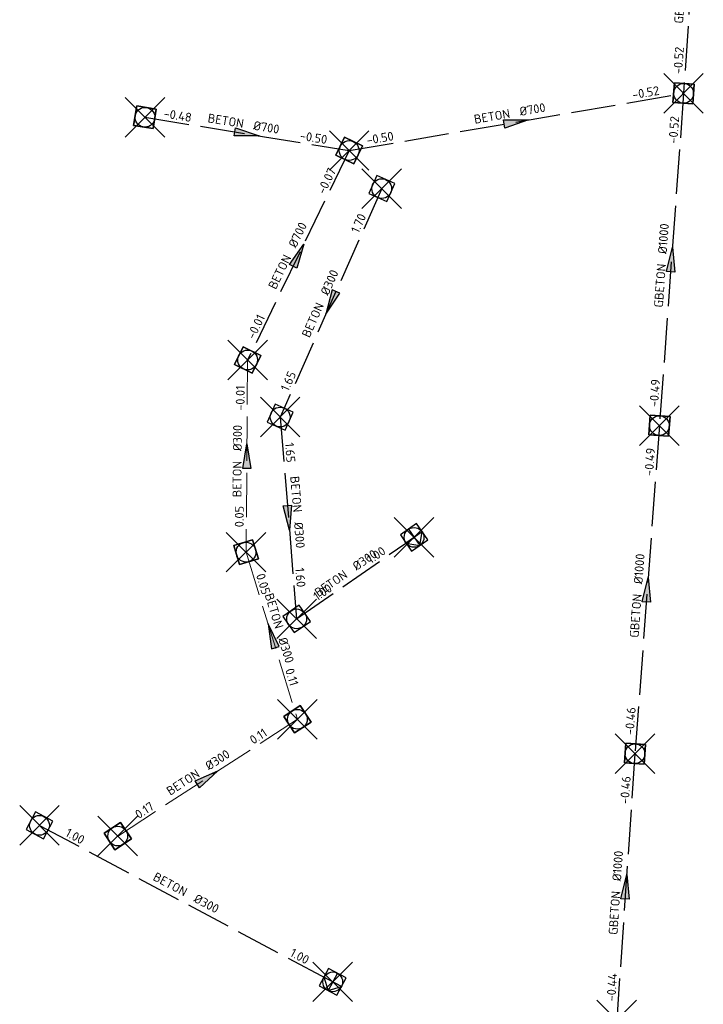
# Model space of a CAD drawing. Header units: metres. Extents: x 157108 to 159104, y 459683 to 461645.
# Tile 11 of 24: x 158363 to 158466, y 460645 to 460795. Entities that reach past the tile are written whole.
import ezdxf
from ezdxf.enums import TextEntityAlignment as Align

# ---------------------------------------------------------------- set-up
doc = ezdxf.new("R2010")
doc.units = ezdxf.units.M
doc.header["$LTSCALE"] = 0.75
doc.header["$PDMODE"] = 3
doc.header["$PDSIZE"] = 3
doc.linetypes.add('RI-DWA_BETON-SO', pattern=[11.4, 9, -2.4])
doc.linetypes.add('RI-HWA_BETON-SO', pattern=[11.4, 9, -2.4])
doc.layers.get('0').update_dxf_attribs({"lineweight": 25})
doc.layers.get('defpoints').update_dxf_attribs({"lineweight": 25})
for name, color, linetype, lineweight in [('B-OI-RI-DWA_RIOOLLEIDING_BETON_300-G', 42, 'RI-DWA_BETON-SO', 18), ('B-OI-RI-DWA_RIOOLPUT_INSPECTIEPUT-S', 42, 'Continuous', 25), ('B-OI-RI-DWA_STROOMRICHTING-S', 42, 'Continuous', 25), ('B-OI-RI-HWA_RIOOLPUT_INSPECTIEPUT-S', 151, 'Continuous', 25), ('B-OI-RI-HWA_STROOMRICHTING-S', 151, 'Continuous', 25)]:
    doc.layers.add(name, color=color, linetype=linetype, lineweight=lineweight)
for name, color, linetype in [('B-OI-RI-DWA_RIOOLLEIDING_BETON_700-G', 42, 'RI-DWA_BETON-SO'), ('B-OI-RI-DWA_RIOOLLEIDING_GBETON_1000-G', 42, 'RI-DWA_BETON-SO'), ('B-OI-RI-HWA_RIOOLLEIDING_BETON_300-G', 151, 'RI-HWA_BETON-SO'), ('B-OI-RI-HWA_RIOOLPUT_OVERSTORTPUT-S', 151, 'Continuous')]:
    doc.layers.add(name, color=color, linetype=linetype)
doc.layers.add('inspectieput', color=7, linetype='Continuous', plot=False)
doc.layers.add('uitlaatconstructie', color=7, linetype='Continuous', plot=False)
doc.layers.get('0').freeze()
doc.styles.add('NLCS-ISO', font='isocpeur.ttf')

# ---------------------------------------------------------------- blocks, each defined once
blk = doc.blocks.new('*U24')
at = {"ltscale": 0.1}
blk.add_hatch(color=256, dxfattribs=at).paths.add_polyline_path([(2.5, 0), (-2.5, -0.83), (-2.5, 0.83)])
at = {"ltscale": 0.1, "flags": 128}
blk.add_lwpolyline([(2.5, 0), (-2.5, -0.83), (-2.5, 0.83)], close=True, dxfattribs=at)
at = {"ltscale": 0.1, "style": 'NLCS-ISO'}
for tag, p in [('BOBL', (-12.33, 0)), ('MAT', (-1, 0.5))]:
    blk.add_attdef(tag, text='', height=1.8, dxfattribs=at).set_placement(p, align=Align.BOTTOM_RIGHT)
for tag, p in [('DIA', (1, 0.5)), ('BOBR', (11.39, 0))]:
    blk.add_attdef(tag, text='', height=1.8, dxfattribs=at).set_placement(p, align=Align.BOTTOM_LEFT)
at = {"layer": 'defpoints', "ltscale": 0.1, "style": 'NLCS-ISO', "flags": 1}
blk.add_attdef('JVA', text='', height=1.8, dxfattribs=at).set_placement((0, -1), align=Align.TOP_CENTER)
blk = doc.blocks.new('*U25')
at = {"ltscale": 0.1}
blk.add_hatch(color=256, dxfattribs=at).paths.add_polyline_path([(2.5, 0), (-2.5, -0.83), (-2.5, 0.83)])
at = {"ltscale": 0.1, "flags": 128}
blk.add_lwpolyline([(2.5, 0), (-2.5, -0.83), (-2.5, 0.83)], close=True, dxfattribs=at)
at = {"ltscale": 0.1, "style": 'NLCS-ISO'}
for tag, p in [('BOBL', (-14.21, 0)), ('MAT', (-1, 0.5))]:
    blk.add_attdef(tag, text='', height=1.8, dxfattribs=at).set_placement(p, align=Align.BOTTOM_RIGHT)
for tag, p in [('DIA', (1, 0.5)), ('BOBR', (13.26, 0))]:
    blk.add_attdef(tag, text='', height=1.8, dxfattribs=at).set_placement(p, align=Align.BOTTOM_LEFT)
at = {"layer": 'defpoints', "ltscale": 0.1, "style": 'NLCS-ISO', "flags": 1}
blk.add_attdef('JVA', text='', height=1.8, dxfattribs=at).set_placement((0, -1), align=Align.TOP_CENTER)
blk = doc.blocks.new('*U26')
at = {"ltscale": 0.1}
blk.add_hatch(color=256, dxfattribs=at).paths.add_polyline_path([(2.5, 0), (-2.5, -0.83), (-2.5, 0.83)])
at = {"ltscale": 0.1, "flags": 128}
blk.add_lwpolyline([(2.5, 0), (-2.5, -0.83), (-2.5, 0.83)], close=True, dxfattribs=at)
at = {"ltscale": 0.1, "style": 'NLCS-ISO'}
for tag, p in [('BOBL', (-11.59, 0)), ('MAT', (-1, 0.5))]:
    blk.add_attdef(tag, text='', height=1.8, dxfattribs=at).set_placement(p, align=Align.BOTTOM_RIGHT)
for tag, p in [('DIA', (1, 0.5)), ('BOBR', (10.64, 0))]:
    blk.add_attdef(tag, text='', height=1.8, dxfattribs=at).set_placement(p, align=Align.BOTTOM_LEFT)
at = {"layer": 'defpoints', "ltscale": 0.1, "style": 'NLCS-ISO', "flags": 1}
blk.add_attdef('JVA', text='', height=1.8, dxfattribs=at).set_placement((0, -1), align=Align.TOP_CENTER)
blk = doc.blocks.new('*U48')
at = {"ltscale": 0.1, "style": 'NLCS-ISO'}
for tag, p in [('BOBL', (-5.12, 0)), ('MAT', (-1, 0.5))]:
    blk.add_attdef(tag, text='', height=1.8, dxfattribs=at).set_placement(p, align=Align.BOTTOM_RIGHT)
for tag, p in [('DIA', (1, 0.5)), ('BOBR', (4.18, 0.01))]:
    blk.add_attdef(tag, text='', height=1.8, dxfattribs=at).set_placement(p, align=Align.BOTTOM_LEFT)
at = {"layer": 'defpoints', "ltscale": 0.1, "style": 'NLCS-ISO', "flags": 1}
blk.add_attdef('JVA', text='', height=1.8, dxfattribs=at).set_placement((0, -1), align=Align.TOP_CENTER)
blk = doc.blocks.new('*U217')
at = {"ltscale": 0.1}
blk.add_hatch(color=256, dxfattribs=at).paths.add_polyline_path([(-2.5, 0), (2.5, -0.83), (2.5, 0.83)])
at = {"ltscale": 0.1, "flags": 128}
blk.add_lwpolyline([(-2.5, 0), (2.5, -0.83), (2.5, 0.83)], close=True, dxfattribs=at)
at = {"ltscale": 0.1, "style": 'NLCS-ISO'}
for tag, p in [('BOBL', (-15.96, 0)), ('MAT', (-1, 0.5))]:
    blk.add_attdef(tag, text='', height=1.8, dxfattribs=at).set_placement(p, align=Align.BOTTOM_RIGHT)
for tag, p in [('DIA', (1, 0.5)), ('BOBR', (15.01, 0))]:
    blk.add_attdef(tag, text='', height=1.8, dxfattribs=at).set_placement(p, align=Align.BOTTOM_LEFT)
at = {"layer": 'defpoints', "ltscale": 0.1, "style": 'NLCS-ISO', "flags": 1}
blk.add_attdef('JVA', text='', height=1.8, dxfattribs=at).set_placement((0, -1), align=Align.TOP_CENTER)
blk = doc.blocks.new('*U267')
at = {"ltscale": 0.1}
blk.add_hatch(color=256, dxfattribs=at).paths.add_polyline_path([(-2.5, 0), (2.5, -0.83), (2.5, 0.83)])
at = {"ltscale": 0.1, "flags": 128}
blk.add_lwpolyline([(-2.5, 0), (2.5, -0.83), (2.5, 0.83)], close=True, dxfattribs=at)
at = {"ltscale": 0.1, "style": 'NLCS-ISO'}
for tag, p in [('BOBL', (-8.35, 0)), ('MAT', (-1, 0.5))]:
    blk.add_attdef(tag, text='', height=1.8, dxfattribs=at).set_placement(p, align=Align.BOTTOM_RIGHT)
for tag, p in [('DIA', (1, 0.5)), ('BOBR', (7.4, 0))]:
    blk.add_attdef(tag, text='', height=1.8, dxfattribs=at).set_placement(p, align=Align.BOTTOM_LEFT)
at = {"layer": 'defpoints', "ltscale": 0.1, "style": 'NLCS-ISO', "flags": 1}
blk.add_attdef('JVA', text='', height=1.8, dxfattribs=at).set_placement((0, -1), align=Align.TOP_CENTER)
blk = doc.blocks.new('*U273')
at = {"ltscale": 0.1}
blk.add_hatch(color=256, dxfattribs=at).paths.add_polyline_path([(2.5, 0), (-2.5, -0.83), (-2.5, 0.83)])
at = {"ltscale": 0.1, "flags": 128}
blk.add_lwpolyline([(2.5, 0), (-2.5, -0.83), (-2.5, 0.83)], close=True, dxfattribs=at)
at = {"ltscale": 0.1, "style": 'NLCS-ISO'}
for tag, p in [('BOBL', (-11.14, 0)), ('MAT', (-1, 0.5))]:
    blk.add_attdef(tag, text='', height=1.8, dxfattribs=at).set_placement(p, align=Align.BOTTOM_RIGHT)
for tag, p in [('DIA', (1, 0.5)), ('BOBR', (10.2, 0))]:
    blk.add_attdef(tag, text='', height=1.8, dxfattribs=at).set_placement(p, align=Align.BOTTOM_LEFT)
at = {"layer": 'defpoints', "ltscale": 0.1, "style": 'NLCS-ISO', "flags": 1}
blk.add_attdef('JVA', text='', height=1.8, dxfattribs=at).set_placement((0, -1), align=Align.TOP_CENTER)
blk = doc.blocks.new('*U284')
at = {"ltscale": 0.1, "style": 'NLCS-ISO'}
for tag, p in [('BOBL', (-24.28, 0)), ('MAT', (-1, 0.5))]:
    blk.add_attdef(tag, text='', height=1.8, dxfattribs=at).set_placement(p, align=Align.BOTTOM_RIGHT)
for tag, p in [('DIA', (1, 0.5)), ('BOBR', (23.34, -0.01))]:
    blk.add_attdef(tag, text='', height=1.8, dxfattribs=at).set_placement(p, align=Align.BOTTOM_LEFT)
at = {"layer": 'defpoints', "ltscale": 0.1, "style": 'NLCS-ISO', "flags": 1}
blk.add_attdef('JVA', text='', height=1.8, dxfattribs=at).set_placement((0, -1), align=Align.TOP_CENTER)
blk = doc.blocks.new('*U295')
at = {"ltscale": 0.1}
blk.add_hatch(color=256, dxfattribs=at).paths.add_polyline_path([(2.5, 0), (-2.5, -0.83), (-2.5, 0.83)])
at = {"ltscale": 0.1, "flags": 128}
blk.add_lwpolyline([(2.5, 0), (-2.5, -0.83), (-2.5, 0.83)], close=True, dxfattribs=at)
at = {"ltscale": 0.1, "style": 'NLCS-ISO'}
for tag, p in [('BOBL', (-10.1, 0)), ('MAT', (-1, 0.5))]:
    blk.add_attdef(tag, text='', height=1.8, dxfattribs=at).set_placement(p, align=Align.BOTTOM_RIGHT)
for tag, p in [('DIA', (1, 0.5)), ('BOBR', (9.16, 0))]:
    blk.add_attdef(tag, text='', height=1.8, dxfattribs=at).set_placement(p, align=Align.BOTTOM_LEFT)
at = {"layer": 'defpoints', "ltscale": 0.1, "style": 'NLCS-ISO', "flags": 1}
blk.add_attdef('JVA', text='', height=1.8, dxfattribs=at).set_placement((0, -1), align=Align.TOP_CENTER)
blk = doc.blocks.new('*U299')
at = {"ltscale": 0.1}
blk.add_hatch(color=256, dxfattribs=at).paths.add_polyline_path([(2.5, 0), (-2.5, -0.83), (-2.5, 0.83)])
at = {"ltscale": 0.1, "flags": 128}
blk.add_lwpolyline([(2.5, 0), (-2.5, -0.83), (-2.5, 0.83)], close=True, dxfattribs=at)
at = {"ltscale": 0.1, "style": 'NLCS-ISO'}
for tag, p in [('BOBL', (-24.97, 0)), ('MAT', (-1, 0.5))]:
    blk.add_attdef(tag, text='', height=1.8, dxfattribs=at).set_placement(p, align=Align.BOTTOM_RIGHT)
for tag, p in [('DIA', (1, 0.5)), ('BOBR', (24.03, -0.01))]:
    blk.add_attdef(tag, text='', height=1.8, dxfattribs=at).set_placement(p, align=Align.BOTTOM_LEFT)
at = {"layer": 'defpoints', "ltscale": 0.1, "style": 'NLCS-ISO', "flags": 1}
blk.add_attdef('JVA', text='', height=1.8, dxfattribs=at).set_placement((0, -1), align=Align.TOP_CENTER)
blk = doc.blocks.new('B-SRI-PUT_DWA-SO')
at = {"flags": 128}
blk.add_lwpolyline([(-2, 2), (2, 2), (2, -2), (-2, -2)], close=True, dxfattribs=at)
at = {"lineweight": -3, "flags": 128}
blk.add_lwpolyline([(2, -2), (2, 2), (-2, 2), (-2, -2)], close=True, dxfattribs=at)
at = {"lineweight": -3}
blk.add_circle((0, 0), 2, dxfattribs=at)
blk = doc.blocks.new('B-SRI-PUT_OVERSTORT-SO')
for p, q in [((0, 2), (-2, 0)), ((0, -2), (0, 2)), ((2, 0), (0, 2)), ((-2, 0), (2, 0))]:
    blk.add_line(p, q)
blk.add_lwpolyline([(-2, -2), (2, -2), (2, 2), (-2, 2)], close=True)
blk.add_circle((0, 0), 2)
blk = doc.blocks.new('B-SRI-PUT_HWA-SO')
at = {"lineweight": -3, "flags": 128}
blk.add_lwpolyline([(-2, -2), (2, -2), (2, 2), (-2, 2)], close=True, dxfattribs=at)
at = {"lineweight": -3}
blk.add_circle((0, 0), 2, dxfattribs=at)
blk = doc.blocks.new('*U382')
at = {"ltscale": 0.1}
blk.add_hatch(color=256, dxfattribs=at).paths.add_polyline_path([(2.5, 0), (-2.5, -0.83), (-2.5, 0.83)])
at = {"ltscale": 0.1, "flags": 128}
blk.add_lwpolyline([(2.5, 0), (-2.5, -0.83), (-2.5, 0.83)], close=True, dxfattribs=at)
at = {"ltscale": 0.1, "style": 'NLCS-ISO'}
for tag, p in [('BOBL', (-23.94, 0)), ('MAT', (-1, 0.5))]:
    blk.add_attdef(tag, text='', height=1.8, dxfattribs=at).set_placement(p, align=Align.BOTTOM_RIGHT)
for tag, p in [('DIA', (1, 0.5)), ('BOBR', (22.99, -0.01))]:
    blk.add_attdef(tag, text='', height=1.8, dxfattribs=at).set_placement(p, align=Align.BOTTOM_LEFT)
at = {"layer": 'defpoints', "ltscale": 0.1, "style": 'NLCS-ISO', "flags": 1}
blk.add_attdef('JVA', text='', height=1.8, dxfattribs=at).set_placement((0, -1), align=Align.TOP_CENTER)
blk = doc.blocks.new('*U380')
at = {"ltscale": 0.1}
blk.add_hatch(color=256, dxfattribs=at).paths.add_polyline_path([(2.5, 0), (-2.5, -0.83), (-2.5, 0.83)])
at = {"ltscale": 0.1, "flags": 128}
blk.add_lwpolyline([(2.5, 0), (-2.5, -0.83), (-2.5, 0.83)], close=True, dxfattribs=at)
at = {"ltscale": 0.1, "style": 'NLCS-ISO'}
for tag, p in [('BOBL', (-24.37, 0)), ('MAT', (-1, 0.5))]:
    blk.add_attdef(tag, text='', height=1.8, dxfattribs=at).set_placement(p, align=Align.BOTTOM_RIGHT)
for tag, p in [('DIA', (1, 0.5)), ('BOBR', (23.42, -0.01))]:
    blk.add_attdef(tag, text='', height=1.8, dxfattribs=at).set_placement(p, align=Align.BOTTOM_LEFT)
at = {"layer": 'defpoints', "ltscale": 0.1, "style": 'NLCS-ISO', "flags": 1}
blk.add_attdef('JVA', text='', height=1.8, dxfattribs=at).set_placement((0, -1), align=Align.TOP_CENTER)
blk = doc.blocks.new('*U386')
at = {"ltscale": 0.1}
blk.add_hatch(color=256, dxfattribs=at).paths.add_polyline_path([(2.5, 0), (-2.5, -0.83), (-2.5, 0.83)])
at = {"ltscale": 0.1, "flags": 128}
blk.add_lwpolyline([(2.5, 0), (-2.5, -0.83), (-2.5, 0.83)], close=True, dxfattribs=at)
at = {"ltscale": 0.1, "style": 'NLCS-ISO'}
for tag, p in [('BOBL', (-17.64, 0)), ('MAT', (-1, 0.5))]:
    blk.add_attdef(tag, text='', height=1.8, dxfattribs=at).set_placement(p, align=Align.BOTTOM_RIGHT)
for tag, p in [('DIA', (1, 0.5)), ('BOBR', (16.69, 0))]:
    blk.add_attdef(tag, text='', height=1.8, dxfattribs=at).set_placement(p, align=Align.BOTTOM_LEFT)
at = {"layer": 'defpoints', "ltscale": 0.1, "style": 'NLCS-ISO', "flags": 1}
blk.add_attdef('JVA', text='', height=1.8, dxfattribs=at).set_placement((0, -1), align=Align.TOP_CENTER)
blk = doc.blocks.new('*U373')
at = {"ltscale": 0.1}
blk.add_hatch(color=256, dxfattribs=at).paths.add_polyline_path([(2.5, 0), (-2.5, -0.83), (-2.5, 0.83)])
at = {"ltscale": 0.1, "flags": 128}
blk.add_lwpolyline([(2.5, 0), (-2.5, -0.83), (-2.5, 0.83)], close=True, dxfattribs=at)
at = {"ltscale": 0.1, "style": 'NLCS-ISO'}
for tag, p in [('BOBL', (-14.57, 0)), ('MAT', (-1, 0.5))]:
    blk.add_attdef(tag, text='', height=1.8, dxfattribs=at).set_placement(p, align=Align.BOTTOM_RIGHT)
for tag, p in [('DIA', (1, 0.5)), ('BOBR', (13.62, 0))]:
    blk.add_attdef(tag, text='', height=1.8, dxfattribs=at).set_placement(p, align=Align.BOTTOM_LEFT)
at = {"layer": 'defpoints', "ltscale": 0.1, "style": 'NLCS-ISO', "flags": 1}
blk.add_attdef('JVA', text='', height=1.8, dxfattribs=at).set_placement((0, -1), align=Align.TOP_CENTER)

msp = doc.modelspace()

# ---------------------------------------------------------------- linework, layer by layer
at = {"layer": 'B-OI-RI-DWA_RIOOLLEIDING_BETON_300-G'}
for p, q in [((158397.18, 460742.95), (158396.95, 460713.79)), ((158396.95, 460713.79), (158404.73, 460688.43)), ((158404.73, 460688.43), (158377.48, 460670.71))]:
    msp.add_line(p, q, dxfattribs=at)
at = {"layer": 'B-OI-RI-DWA_RIOOLLEIDING_BETON_700-G'}
for p, q in [((158412.59, 460774.73), (158463.32, 460783.41)), ((158381.61, 460779.78), (158412.59, 460774.73)), ((158412.59, 460774.73), (158397.18, 460742.95))]:
    msp.add_line(p, q, dxfattribs=at)
at = {"layer": 'B-OI-RI-DWA_RIOOLLEIDING_GBETON_1000-G'}
for p, q in [((158465.7, 460819.19), (158463.32, 460783.41)), ((158463.32, 460783.41), (158459.66, 460732.99)), ((158459.66, 460732.99), (158455.95, 460683.21)), ((158455.95, 460683.21), (158453.18, 460642.84))]:
    msp.add_line(p, q, dxfattribs=at)
at = {"layer": 'B-OI-RI-HWA_RIOOLLEIDING_BETON_300-G'}
for p, q in [((158417.53, 460768.96), (158402.12, 460734.29)), ((158402.12, 460734.29), (158404.62, 460703.67)), ((158404.62, 460703.67), (158422.44, 460716.03)), ((158365.6, 460672.34), (158410.09, 460648.59))]:
    msp.add_line(p, q, dxfattribs=at)
at = {"layer": 'inspectieput'}
for p in [(158463.32, 460783.41), (158381.61, 460779.78), (158412.59, 460774.73), (158417.53, 460768.96), (158397.18, 460742.95), (158402.12, 460734.29), (158459.66, 460732.99), (158396.95, 460713.79), (158404.62, 460703.67), (158404.73, 460688.43), (158455.95, 460683.21), (158365.6, 460672.34), (158377.48, 460670.71), (158453.18, 460642.84)]:
    msp.add_point(p, dxfattribs=at)
at = {"layer": 'uitlaatconstructie'}
for p in [(158422.44, 460716.03), (158410.09, 460648.59)]:
    msp.add_point(p, dxfattribs=at)

# ---------------------------------------------------------------- block references
at = {"layer": 'B-OI-RI-DWA_RIOOLPUT_INSPECTIEPUT-S'}
for p, xscale, yscale, zscale, rotation in [((158463.32, 460783.41), 0.7499999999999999, 0.7499999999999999, 0.7499999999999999, 265.849544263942), ((158381.61, 460779.78), 0.75, 0.75, 0.75, 350.750116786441), ((158412.59, 460774.73), 0.75, 0.75, 0.75, 244.1314315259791), ((158397.18, 460742.95), 0.75, 0.75, 0.75, 64.13143152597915), ((158459.66, 460732.99), 0.75, 0.75, 0.75, 265.7469014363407), ((158396.95, 460713.79), 0.75, 0.75, 0.75, 287.0550883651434), ((158404.73, 460688.43), 0.75, 0.75, 0.75, 213.0379072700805), ((158455.95, 460683.21), 0.7500000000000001, 0.7500000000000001, 0.7500000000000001, 85.74690143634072), ((158377.48, 460670.71), 0.75, 0.75, 0.75, 33.03790727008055)]:
    msp.add_blockref('B-SRI-PUT_DWA-SO', p, dxfattribs=dict(at, xscale=xscale, yscale=yscale, zscale=zscale, rotation=rotation))
at = {"layer": 'B-OI-RI-DWA_STROOMRICHTING-S'}
for name, p, xscale, yscale, zscale, rotation, values in [('*U373', (158464.51, 460801.3), 0.75, 0.75, 0.75, 86.1801860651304, {'MAT': 'GBETON', 'DIA': '%%c1000', 'BOBL': '-0.52', 'BOBR': '-0.54'}), ('*U299', (158437.95, 460779.07), 0.75, 0.75, 0.75, 9.713438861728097, {'MAT': 'BETON', 'DIA': '%%c700', 'BOBL': '-0.50', 'BOBR': '-0.52'}), ('*U26', (158397.1, 460777.25), 0.75, 0.75, 0.75, 350.750116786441, {'MAT': 'BETON', 'DIA': '%%c700', 'BOBL': '-0.48', 'BOBR': '-0.50'}), ('*U380', (158461.49, 460758.2), 0.75, 0.75, 0.75, 85.84954426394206, {'MAT': 'GBETON', 'DIA': '%%c1000', 'BOBL': '-0.49', 'BOBR': '-0.52'}), ('*U25', (158404.89, 460758.84), 0.75, 0.75, 0.75, 64.13143152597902, {'MAT': 'BETON', 'DIA': '%%c700', 'BOBL': '-0.01', 'BOBR': '-0.07'}), ('*U295', (158397.07, 460728.37), 0.75, 0.75, 0.75, 89.54808792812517, {'MAT': 'BETON', 'DIA': '%%c300', 'BOBL': '0.05', 'BOBR': '-0.01'}), ('*U382', (158457.81, 460708.1), 0.7500000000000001, 0.7500000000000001, 0.7500000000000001, 85.74690143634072, {'MAT': 'GBETON', 'DIA': '%%c1000', 'BOBL': '-0.46', 'BOBR': '-0.49'}), ('*U267', (158400.84, 460701.11), 0.75, 0.75, 0.75, 287.0550883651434, {'MAT': 'BETON', 'DIA': '%%c300', 'BOBL': '0.05', 'BOBR': '0.11'}), ('*U24', (158391.11, 460679.57), 0.75, 0.75, 0.75, 33.03790727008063, {'MAT': 'BETON', 'DIA': '%%c300', 'BOBL': '0.17', 'BOBR': '0.11'}), ('*U386', (158454.57, 460663.03), 0.7499999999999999, 0.7499999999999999, 0.7499999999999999, 86.06752752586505, {'MAT': 'GBETON', 'DIA': '%%c1000', 'BOBL': '-0.44', 'BOBR': '-0.46'})]:
    msp.add_blockref(name, p, dxfattribs=dict(at, xscale=xscale, yscale=yscale, zscale=zscale, rotation=rotation)).add_auto_attribs(values)
at = {"layer": 'B-OI-RI-HWA_RIOOLPUT_INSPECTIEPUT-S', "xscale": 0.75, "yscale": 0.75, "zscale": 0.75}
for p, rotation in [((158417.53, 460768.96), 246.0425706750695), ((158402.12, 460734.29), 66.0425706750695), ((158404.62, 460703.67), 34.75095208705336), ((158365.6, 460672.34), 331.8983081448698)]:
    msp.add_blockref('B-SRI-PUT_HWA-SO', p, dxfattribs=dict(at, rotation=rotation))
at = {"layer": 'B-OI-RI-HWA_RIOOLPUT_OVERSTORTPUT-S', "xscale": 0.75, "yscale": 0.75, "zscale": 0.75}
for p, rotation in [((158422.44, 460716.03), 214.7509520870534), ((158410.09, 460648.59), 151.8983081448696)]:
    msp.add_blockref('B-SRI-PUT_OVERSTORT-SO', p, dxfattribs=dict(at, rotation=rotation))
at = {"layer": 'B-OI-RI-HWA_STROOMRICHTING-S', "xscale": 0.75, "yscale": 0.75, "zscale": 0.75}
for name, p, rotation, values in [('*U217', (158409.82, 460751.63), 66.04257067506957, {'MAT': 'BETON', 'DIA': '%%c300', 'BOBL': '1.65', 'BOBR': '1.70'}), ('*U273', (158403.37, 460718.98), 274.667617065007, {'MAT': 'BETON', 'DIA': '%%c300', 'BOBL': '1.65', 'BOBR': '1.60'}), ('*U48', (158413.53, 460709.85), 34.75095208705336, {'MAT': 'BETON', 'DIA': '%%c300', 'BOBL': '1.00', 'BOBR': '1.00'}), ('*U284', (158387.85, 460660.47), 331.8983081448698, {'MAT': 'BETON', 'DIA': '%%c300', 'BOBL': '1.00', 'BOBR': '1.00'})]:
    msp.add_blockref(name, p, dxfattribs=dict(at, rotation=rotation)).add_auto_attribs(values)

doc.saveas('drawing.dxf')
